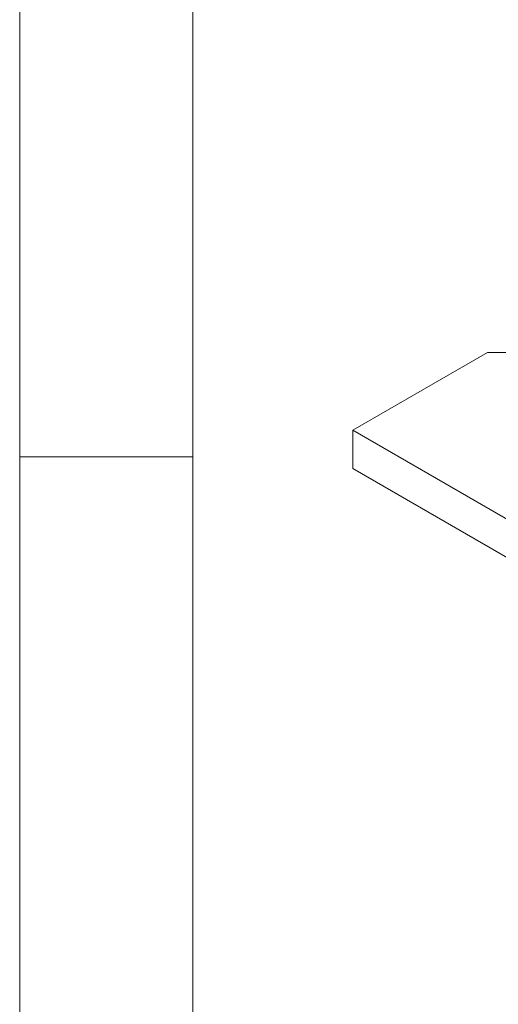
# Model space of a CAD drawing. Header units: inches. Extents: x 0.2 to 16.3, y 0.2 to 11.5.
# Tile 2 of 73: x 0.197 to 0.741, y 1.287 to 2.406. Entities that reach past the tile are written whole.
import ezdxf

# ---------------------------------------------------------------- set-up
doc = ezdxf.new("R2010")
doc.units = ezdxf.units.IN
doc.header["$MEASUREMENT"] = 0

msp = doc.modelspace()

# ---------------------------------------------------------------- linework, layer by layer
at = {"color": 7, "linetype": 'Continuous', "lineweight": 0}
for p, q in [((0.1969, 11.4961), (0.1969, 0.1969)), ((0.3937, 11.2992), (0.3937, 0.3937)), ((0.3937, 1.9094), (0.1969, 1.9094))]:
    msp.add_line(p, q, dxfattribs=at)
at = {"color": 7, "linetype": 'Continuous', "lineweight": 15}
for p, q in [((0.7285, 2.028), (0.5753, 1.9396)), ((0.785, 2.028), (0.7285, 2.028)), ((0.5753, 1.896), (0.5753, 1.9396)), ((0.5753, 1.9396), (2.9323, 0.5789)), ((0.5753, 1.896), (2.9323, 0.5353))]:
    msp.add_line(p, q, dxfattribs=at)

doc.saveas('drawing.dxf')
